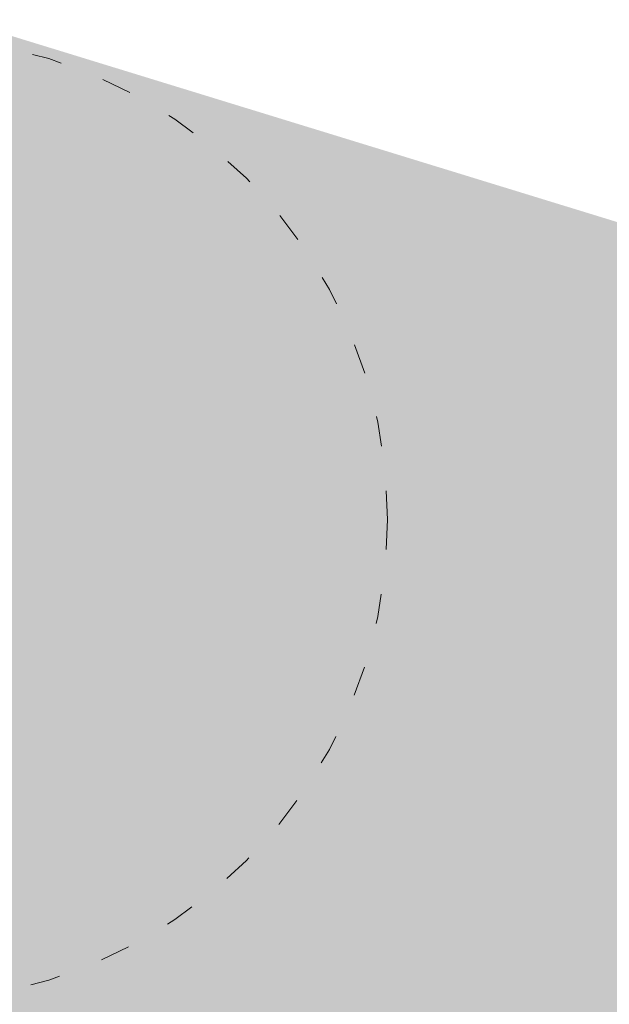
# Model space of a CAD drawing. Header units: inches. Extents: x -93 to 151, y -96 to 115.
# Tile 58 of 126: x -24.84 to -22.48, y 35.39 to 39.33. Entities that reach past the tile are written whole.
import ezdxf

# ---------------------------------------------------------------- set-up
doc = ezdxf.new("R2010")
doc.units = ezdxf.units.IN
doc.header["$MEASUREMENT"] = 0
doc.linetypes.add('ACAD_ISO03W100', pattern=[30, 12, -18])
for name, color, linetype, lineweight in [('1_mapa', 7, 'Continuous', 5), ('1_projektowane', 7, 'Continuous', 5), ('1_trawnik', 84, 'Continuous', 0), ('strefa', 7, 'ACAD_ISO03W100', 5)]:
    doc.layers.add(name, color=color, linetype=linetype, lineweight=lineweight)
picture_1 = doc.add_image_def('image1.jpg', size_in_pixel=(9921, 7015))

# ---------------------------------------------------------------- blocks, each defined once
blk = doc.blocks.new('fddsffdsfddff')
at = {"layer": 'strefa', "color": 7, "ltscale": 0.01}
blk.add_circle((101.2729, 22.0292), 1.9285, dxfattribs=at)

msp = doc.modelspace()

# ---------------------------------------------------------------- hatches: boundary and pattern name
at = {"layer": '1_trawnik'}
h = msp.add_hatch(dxfattribs=at)
h.set_pattern_fill('GRASS', color=256, scale=0.5)
h.paths.add_polyline_path([(-34.7935, 40.9898), (-29.2822, 38.2964), (-25.8682, 49.1163), (-31.7251, 50.8916), (-35.244, 41.1748)])
h.paths.add_polyline_path([(-16.1614, 46.2548), (-18.8496, 37.416), (-26.5718, 39.7883), (-29.31, 31.2721), (-25.8343, 29.4543), (-23.4102, 35.1312), (-17.2315, 32.7077), (-17.124, 32.6633), (-17.3909, 31.9261), (-11.6179, 29.8953), (-7.962, 43.991), (-11.0913, 44.8438), (-11.5145, 43.0161), (-10.0677, 42.6199), (-12.0483, 35.3862), (-17.8353, 36.9707), (-16.2508, 42.7577), (-13.3573, 41.9654), (-12.9612, 43.4122), (-11.5145, 43.0161), (-11.0913, 44.8438)])
h.paths.add_polyline_path([(-2.1532, 21.3265), (1.6432, 18.4), (-1.3289, 14.7642), (-6.1352, 16.8383)])

# ---------------------------------------------------------------- block references
at = {"layer": '1_projektowane'}
msp.add_blockref('fddsffdsfddff', (-126.5657, 15.3035), dxfattribs=at)

# ---------------------------------------------------------------- pictures from other files: only their frames are drawn
at = {"layer": '1_mapa'}
image = msp.add_image(picture_1, insert=(55.5372, -96.0192), size_in_units=(210.6508, 148.9483), rotation=90, dxfattribs=dict(at, fade=40))
image.dxf.flags = 7

doc.saveas('drawing.dxf')
